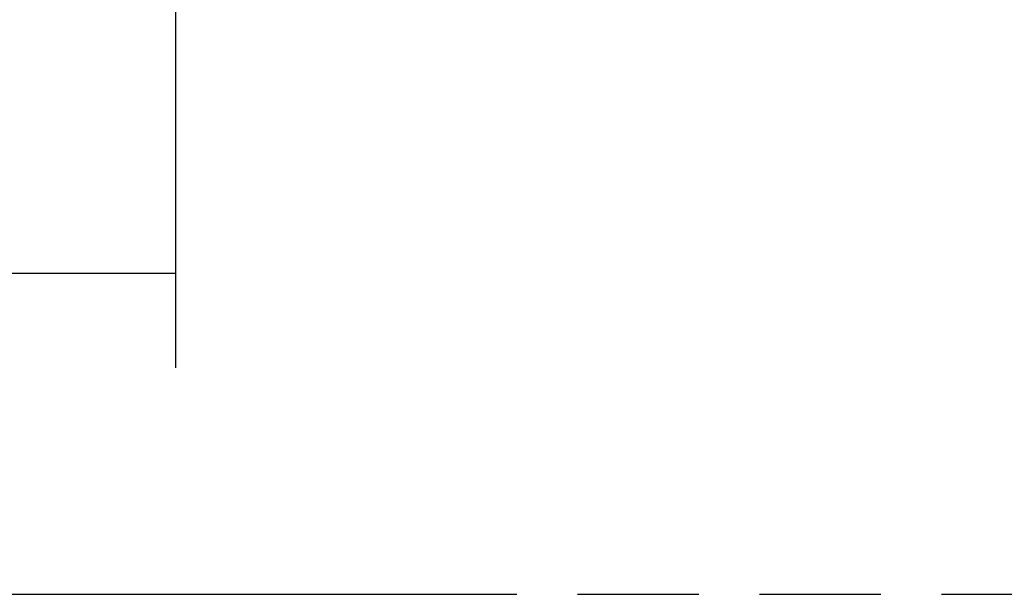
# Model space of a CAD drawing. Header units: millimetres. Extents: x 0 to 210, y 0 to 297.
# Tile 16 of 40: x 81 to 97, y 133 to 142. Entities that reach past the tile are written whole.
import ezdxf
from ezdxf.enums import TextEntityAlignment as Align

# ---------------------------------------------------------------- set-up
doc = ezdxf.new("R2010")
doc.units = ezdxf.units.MM
doc.header["$LTSCALE"] = 19.36
doc.linetypes.add('PHANTOM', pattern=[0.8, 0.45, -0.05, 0.1, -0.05, 0.1, -0.05])
doc.layers.get('0').update_dxf_attribs({"linetype": 'CONTINUOUS'})
doc.layers.add('DEFAULT_3', color=7, linetype='PHANTOM')
doc.layers.add('Z_DIM_2D', color=7, linetype='CONTINUOUS')
doc.styles.add('TEXTSTYLE_3', font='tridonic-metric-print-light.otf')
doc.dimstyles.new('DIMSTYLE_1', dxfattribs={"dimtxt": 2.2, "dimasz": 3.5, "dimexe": 1.5, "dimexo": 0, "dimgap": 0.55, "dimtad": 1, "dimlfac": 1.666667, "dimdsep": 46, "dimtxsty": 'TEXTSTYLE_3', "dimblk": '_FILLED', "dimblk1": '_FILLED', "dimblk2": '_FILLED', "dimcen": 0.09, "dimclrt": 5, "dimadec": 4, "dimazin": 2, "dimtp": 0.2, "dimtm": 0.2, "dimtfac": 1, "dimtofl": 0, "dimtmove": 0, "dimatfit": 3, "dimldrblk": '_FILLED', "dimfxl": 1, "dimtolj": 1, "dimarcsym": 0})

# ---------------------------------------------------------------- blocks, each defined once
blk = doc.blocks.new('*D4')
at = {"layer": 'Z_DIM_2D', "color": 2, "linetype": 'CONTINUOUS'}
for p, q in [((72.489, 147.718), (72.489, 136.509)), ((83.769, 147.718), (83.769, 136.509)), ((72.489, 138.009), (78.129, 138.009)), ((83.769, 138.009), (78.129, 138.009))]:
    blk.add_line(p, q, dxfattribs=at)
at = {"layer": 'Z_DIM_2D', "color": 5, "linetype": 'CONTINUOUS', "style": 'TEXTSTYLE_3'}
blk.add_text('18.8', height=2.2, dxfattribs=at).set_placement((78.129, 138.559), align=Align.CENTER)
blk = doc.blocks.new('_FILLED')
at = {"color": 0, "linetype": 'BYBLOCK'}
blk.add_solid([(0, 0), (-1, 0.125), (-1, -0.125)], dxfattribs=at)
blk = doc.blocks.new('_NONE')

msp = doc.modelspace()

# ---------------------------------------------------------------- linework, layer by layer
at = {"layer": 'DEFAULT_3', "color": 7, "linetype": 'PHANTOM'}
msp.add_line((49.524852, 132.895098), (149.524852, 132.895098), dxfattribs=at)

# ---------------------------------------------------------------- dimensions: what is measured, and where the dimension line sits
at = {"layer": 'Z_DIM_2D', "color": 2, "linetype": 'CONTINUOUS'}
dim = msp.add_linear_dim(base=(83.768942, 138.009371), p1=(72.48894, 147.718415), p2=(83.768942, 147.718412), dimstyle='DIMSTYLE_1', override={"dimblk1": 'NONE', "dimblk2": 'NONE', "dimsah": 1}, dxfattribs=at)
dim.commit()
dim.dimension.update_dxf_attribs({"geometry": '*D4', "text_midpoint": (78.124159, 138.009371), "dimtype": 160})

doc.saveas('drawing.dxf')
